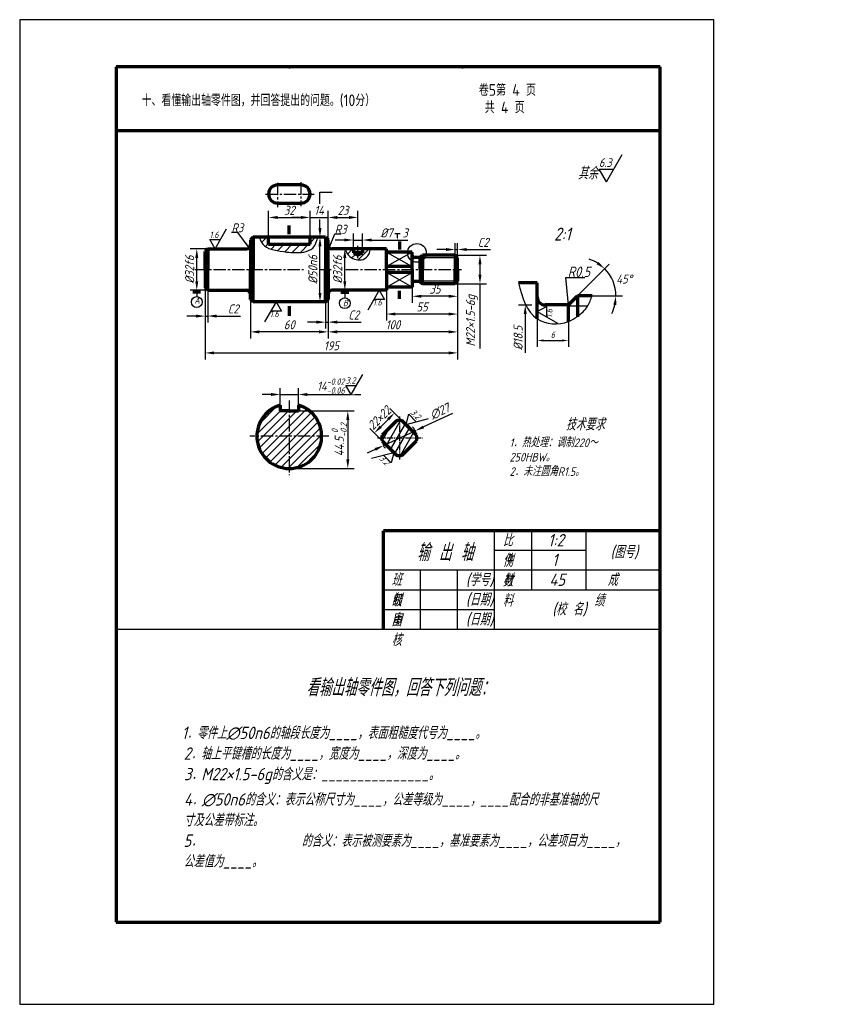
# Model space of a CAD drawing. Header units: millimetres. Extents: x 142 to 456, y 74 to 454.
import ezdxf

# ---------------------------------------------------------------- set-up
doc = ezdxf.new("R2010")
doc.units = ezdxf.units.MM
doc.header["$LTSCALE"] = 0.5
doc.linetypes.add('CENTER2', pattern=[28.575, 19.05, -3.175, 3.175, -3.175])
doc.layers.get('Defpoints').update_dxf_attribs({"lineweight": 25})
for name, color, linetype in [('剖面线层', 7, 'Continuous'), ('尺寸层', 221, 'Continuous'), ('符号层', 7, 'Continuous'), ('细实线', 7, 'Continuous'), ('细实线层', 7, 'Continuous')]:
    doc.layers.add(name, color=color, linetype=linetype)
for name, color, linetype, lineweight in [('图层8', 5, 'Continuous', 25), ('点画线层', 3, 'CENTER2', 25), ('粗实线层', 1, 'Continuous', 70)]:
    doc.layers.add(name, color=color, linetype=linetype, lineweight=lineweight)
doc.styles.add('工程字体', font='gbenor.shx', dxfattribs={"bigfont": 'gbcbig.shx'})
doc.styles.add('工程字体（斜）', font='gbeitc.shx', dxfattribs={"bigfont": 'gbcbig.shx'})
doc.styles.add('工程斜体', font='gbeitc.shx', dxfattribs={"bigfont": 'gbcbig.shx'})
doc.styles.add('样式 1', font='gbeitc.shx', dxfattribs={"height": 3.5})
doc.dimstyles.new('gb35比2', dxfattribs={"dimtxt": 3.5, "dimasz": 3.5, "dimexe": 2.5, "dimexo": 0, "dimgap": 1, "dimtad": 1, "dimlfac": 2, "dimdsep": 46, "dimtxsty": '工程字体（斜）', "dimcen": 0, "dimadec": 0, "dimazin": 0, "dimtfac": 1, "dimtmove": 0, "dimatfit": 3, "dimfxl": 0, "dimarcsym": 0})
doc.dimstyles.new('公差', dxfattribs={"dimtxt": 3.5, "dimasz": 3.5, "dimexe": 2.5, "dimexo": 0, "dimgap": 1, "dimtad": 1, "dimlfac": 2, "dimdsep": 46, "dimtxsty": '工程字体（斜）', "dimcen": 0, "dimadec": 0, "dimazin": 0, "dimtol": 1, "dimtp": 0.034, "dimtm": 0.023, "dimtfac": 0.7, "dimtmove": 0, "dimatfit": 3, "dimfxl": 0, "dimtolj": 1, "dimarcsym": 0})
doc.dimstyles.new('小箭头', dxfattribs={"dimtxt": 3.5, "dimasz": 2, "dimexe": 2.5, "dimexo": 0, "dimgap": 1, "dimtad": 1, "dimdsep": 46, "dimtxsty": '工程字体（斜）', "dimcen": 0, "dimadec": 0, "dimazin": 0, "dimtfac": 1, "dimtmove": 0, "dimatfit": 3, "dimfxl": 0, "dimarcsym": 0})
doc.dimstyles.new('线性直径比2', dxfattribs={"dimtxt": 3.5, "dimasz": 3.5, "dimexe": 2.5, "dimexo": 0, "dimgap": 1, "dimtad": 1, "dimlfac": 2, "dimtxsty": '工程斜体', "dimcen": 0, "dimadec": 0, "dimazin": 0, "dimtfac": 1, "dimtmove": 0, "dimatfit": 3, "dimfxl": 0, "dimarcsym": 0})
pattern_1 = [(45, (97.0275, 371.1248), (-1.571545, 1.571545), [])]

# ---------------------------------------------------------------- blocks, each defined once
blk = doc.blocks.new('粗糙度符号1')
at = {"layer": '细实线层', "ltscale": 0.5}
for p, q in [((0, 0), (6.38, 11.05)), ((0, 0), (-2.92, 5.05)), ((-2.92, 5.05), (2.92, 5.05))]:
    blk.add_line(p, q, dxfattribs=at)
at = {"layer": '细实线层', "ltscale": 0.5, "style": '工程字体（斜）'}
blk.add_attdef('CCD', (-3, 6), '', height=3.5, dxfattribs=at)
blk = doc.blocks.new('*D85')
at = {"layer": 'Defpoints', "color": 0, "ltscale": 0.5}
for p in [(210.46, 365.66), (214.67, 365.66), (214.67, 349.66)]:
    blk.add_point(p, dxfattribs=at)
at = {"layer": '尺寸层', "color": 0, "lineweight": -2, "ltscale": 0.5}
for p, q in [((214.67, 365.66), (207.96, 365.66)), ((210.46, 353.16), (210.46, 362.16)), ((214.67, 349.66), (207.96, 349.66))]:
    blk.add_line(p, q, dxfattribs=at)
at = {"layer": '尺寸层', "color": 0, "ltscale": 0.5}
for points in [[(209.87, 362.16), (211.04, 362.16), (210.46, 365.66)], [(209.87, 353.16), (211.04, 353.16), (210.46, 349.66)]]:
    blk.add_solid(points, dxfattribs=at)
at = {"layer": '尺寸层', "color": 0, "ltscale": 0.5, "insert": (207.71, 357.66), "char_height": 3.5, "attachment_point": 5, "rotation": 90, "style": '工程斜体'}
blk.add_mtext('%%C32f6', dxfattribs=at)
blk = doc.blocks.new('*D86')
at = {"layer": 'Defpoints', "color": 0, "ltscale": 0.5}
for p in [(258.02, 370.16), (260.17, 370.16), (260.17, 345.16)]:
    blk.add_point(p, dxfattribs=at)
at = {"layer": '尺寸层', "color": 0, "lineweight": -2, "ltscale": 0.5}
for p, q in [((260.17, 370.16), (255.52, 370.16)), ((258.02, 348.66), (258.02, 366.66)), ((260.17, 345.16), (255.52, 345.16))]:
    blk.add_line(p, q, dxfattribs=at)
at = {"layer": '尺寸层', "color": 0, "ltscale": 0.5}
for points in [[(257.44, 366.66), (258.61, 366.66), (258.02, 370.16)], [(257.44, 348.66), (258.61, 348.66), (258.02, 345.16)]]:
    blk.add_solid(points, dxfattribs=at)
at = {"layer": '尺寸层', "color": 0, "ltscale": 0.5, "insert": (255.27, 357.66), "char_height": 3.5, "attachment_point": 5, "rotation": 90, "style": '工程斜体'}
blk.add_mtext('%%C50n6', dxfattribs=at)
blk = doc.blocks.new('*D87')
at = {"layer": 'Defpoints', "color": 0, "ltscale": 0.5}
for p in [(262.67, 365.66), (267.6, 365.66), (262.67, 349.66)]:
    blk.add_point(p, dxfattribs=at)
at = {"layer": '尺寸层', "color": 0, "lineweight": -2, "ltscale": 0.5}
for p, q in [((262.67, 365.66), (270.1, 365.66)), ((267.6, 353.16), (267.6, 362.16)), ((262.67, 349.66), (270.1, 349.66))]:
    blk.add_line(p, q, dxfattribs=at)
at = {"layer": '尺寸层', "color": 0, "ltscale": 0.5}
for points in [[(267.02, 362.16), (268.19, 362.16), (267.6, 365.66)], [(267.02, 353.16), (268.19, 353.16), (267.6, 349.66)]]:
    blk.add_solid(points, dxfattribs=at)
at = {"layer": '尺寸层', "color": 0, "ltscale": 0.5, "insert": (264.85, 357.66), "char_height": 3.5, "attachment_point": 5, "rotation": 90, "style": '工程斜体'}
blk.add_mtext('%%C32f6', dxfattribs=at)
blk = doc.blocks.new('*D88')
at = {"layer": 'Defpoints', "color": 0, "ltscale": 0.5}
for p in [(310.17, 363.16), (319.78, 363.16), (310.17, 352.16)]:
    blk.add_point(p, dxfattribs=at)
at = {"layer": '尺寸层', "color": 0, "lineweight": -2, "ltscale": 0.5}
for p, q in [((310.17, 363.16), (322.28, 363.16)), ((319.78, 359.66), (319.78, 355.66)), ((310.17, 352.16), (322.28, 352.16)), ((319.78, 352.16), (319.78, 327.19))]:
    blk.add_line(p, q, dxfattribs=at)
at = {"layer": '尺寸层', "color": 0, "ltscale": 0.5}
for points in [[(319.2, 359.66), (320.37, 359.66), (319.78, 363.16)], [(319.2, 355.66), (320.37, 355.66), (319.78, 352.16)]]:
    blk.add_solid(points, dxfattribs=at)
at = {"layer": '尺寸层', "color": 0, "ltscale": 0.5, "insert": (316.67, 337.92), "char_height": 3.5, "attachment_point": 5, "rotation": 90, "style": '工程斜体'}
blk.add_mtext('M22×1.5-6g', dxfattribs=at)
blk = doc.blocks.new('*D89')
at = {"layer": 'Defpoints', "color": 0, "ltscale": 0.5}
for p in [(311.17, 365.38), (310.17, 363.16), (311.17, 362.16)]:
    blk.add_point(p, dxfattribs=at)
at = {"layer": '尺寸层', "color": 0, "lineweight": -2, "ltscale": 0.5}
for p, q in [((306.67, 365.38), (303.17, 365.38)), ((310.17, 363.16), (310.17, 367.88)), ((310.17, 365.38), (311.17, 365.38)), ((311.17, 362.16), (311.17, 367.88)), ((314.67, 365.38), (323.89, 365.38))]:
    blk.add_line(p, q, dxfattribs=at)
at = {"layer": '尺寸层', "color": 0, "ltscale": 0.5}
for points in [[(306.67, 365.97), (306.67, 364.8), (310.17, 365.38)], [(314.67, 365.97), (314.67, 364.8), (311.17, 365.38)]]:
    blk.add_solid(points, dxfattribs=at)
at = {"layer": '尺寸层', "color": 0, "ltscale": 0.5, "insert": (321.03, 368.13), "char_height": 3.5, "attachment_point": 5, "style": '工程字体（斜）'}
blk.add_mtext('C2', dxfattribs=at)
blk = doc.blocks.new('*D90')
at = {"layer": 'Defpoints', "color": 0, "ltscale": 0.5}
for p in [(293.67, 353.16), (311.17, 353.16), (293.67, 347.34)]:
    blk.add_point(p, dxfattribs=at)
at = {"layer": '尺寸层', "color": 0, "lineweight": -2, "ltscale": 0.5}
for p, q in [((293.67, 353.16), (293.67, 344.84)), ((311.17, 353.16), (311.17, 344.84)), ((307.67, 347.34), (297.17, 347.34))]:
    blk.add_line(p, q, dxfattribs=at)
at = {"layer": '尺寸层', "color": 0, "ltscale": 0.5}
for points in [[(297.17, 347.93), (297.17, 346.76), (293.67, 347.34)], [(307.67, 347.93), (307.67, 346.76), (311.17, 347.34)]]:
    blk.add_solid(points, dxfattribs=at)
at = {"layer": '尺寸层', "color": 0, "ltscale": 0.5, "insert": (302.42, 350.09), "char_height": 3.5, "attachment_point": 5, "style": '工程字体（斜）'}
blk.add_mtext('35', dxfattribs=at)
blk = doc.blocks.new('*D91')
at = {"layer": 'Defpoints', "color": 0, "ltscale": 0.5}
for p in [(283.67, 349.66), (311.17, 353.16), (283.67, 340.48)]:
    blk.add_point(p, dxfattribs=at)
at = {"layer": '尺寸层', "color": 0, "lineweight": -2, "ltscale": 0.5}
for p, q in [((283.67, 349.66), (283.67, 337.98)), ((311.17, 353.16), (311.17, 337.98)), ((307.67, 340.48), (287.17, 340.48))]:
    blk.add_line(p, q, dxfattribs=at)
at = {"layer": '尺寸层', "color": 0, "ltscale": 0.5}
for points in [[(287.17, 341.06), (287.17, 339.89), (283.67, 340.48)], [(307.67, 341.06), (307.67, 339.89), (311.17, 340.48)]]:
    blk.add_solid(points, dxfattribs=at)
at = {"layer": '尺寸层', "color": 0, "ltscale": 0.5, "insert": (297.42, 343.23), "char_height": 3.5, "attachment_point": 5, "style": '工程字体（斜）'}
blk.add_mtext('55', dxfattribs=at)
blk = doc.blocks.new('*D92')
at = {"layer": 'Defpoints', "color": 0, "ltscale": 0.5}
for p in [(311.17, 353.16), (261.17, 346.16), (261.17, 333.6)]:
    blk.add_point(p, dxfattribs=at)
at = {"layer": '尺寸层', "color": 0, "lineweight": -2, "ltscale": 0.5}
for p, q in [((311.17, 353.16), (311.17, 331.1)), ((261.17, 346.16), (261.17, 331.1)), ((307.67, 333.6), (264.67, 333.6))]:
    blk.add_line(p, q, dxfattribs=at)
at = {"layer": '尺寸层', "color": 0, "ltscale": 0.5}
for points in [[(264.67, 334.18), (264.67, 333.01), (261.17, 333.6)], [(307.67, 334.18), (307.67, 333.01), (311.17, 333.6)]]:
    blk.add_solid(points, dxfattribs=at)
at = {"layer": '尺寸层', "color": 0, "ltscale": 0.5, "insert": (286.17, 336.35), "char_height": 3.5, "attachment_point": 5, "style": '工程字体（斜）'}
blk.add_mtext('100', dxfattribs=at)
blk = doc.blocks.new('*D93')
at = {"layer": 'Defpoints', "color": 0, "ltscale": 0.5}
for p in [(231.17, 346.16), (261.17, 346.16), (231.17, 333.6)]:
    blk.add_point(p, dxfattribs=at)
at = {"layer": '尺寸层', "color": 0, "lineweight": -2, "ltscale": 0.5}
for p, q in [((231.17, 346.16), (231.17, 331.1)), ((261.17, 346.16), (261.17, 331.1)), ((257.67, 333.6), (234.67, 333.6))]:
    blk.add_line(p, q, dxfattribs=at)
at = {"layer": '尺寸层', "color": 0, "ltscale": 0.5}
for points in [[(234.67, 334.18), (234.67, 333.01), (231.17, 333.6)], [(257.67, 334.18), (257.67, 333.01), (261.17, 333.6)]]:
    blk.add_solid(points, dxfattribs=at)
at = {"layer": '尺寸层', "color": 0, "ltscale": 0.5, "insert": (246.17, 336.35), "char_height": 3.5, "attachment_point": 5, "style": '工程字体（斜）'}
blk.add_mtext('60', dxfattribs=at)
blk = doc.blocks.new('*D94')
at = {"layer": 'Defpoints', "color": 0, "ltscale": 0.5}
for p in [(213.67, 350.66), (311.17, 353.16), (311.17, 325.48)]:
    blk.add_point(p, dxfattribs=at)
at = {"layer": '尺寸层', "color": 0, "lineweight": -2, "ltscale": 0.5}
for p, q in [((213.67, 350.66), (213.67, 322.98)), ((311.17, 353.16), (311.17, 322.98)), ((217.17, 325.48), (307.67, 325.48))]:
    blk.add_line(p, q, dxfattribs=at)
at = {"layer": '尺寸层', "color": 0, "ltscale": 0.5}
for points in [[(217.17, 326.06), (217.17, 324.89), (213.67, 325.48)], [(307.67, 326.06), (307.67, 324.89), (311.17, 325.48)]]:
    blk.add_solid(points, dxfattribs=at)
at = {"layer": '尺寸层', "color": 0, "ltscale": 0.5, "insert": (262.42, 328.23), "char_height": 3.5, "attachment_point": 5, "style": '工程字体（斜）'}
blk.add_mtext('195', dxfattribs=at)
blk = doc.blocks.new('*D81')
at = {"layer": 'Defpoints', "color": 0, "ltscale": 0.5}
for p in [(213.67, 350.66), (214.67, 349.66), (214.67, 339.7)]:
    blk.add_point(p, dxfattribs=at)
at = {"layer": '尺寸层', "color": 0, "lineweight": -2, "ltscale": 0.5}
for p, q in [((213.67, 350.66), (213.67, 337.2)), ((214.67, 349.66), (214.67, 337.2)), ((210.17, 339.7), (206.67, 339.7)), ((213.67, 339.7), (214.67, 339.7)), ((218.17, 339.7), (227.39, 339.7))]:
    blk.add_line(p, q, dxfattribs=at)
at = {"layer": '尺寸层', "color": 0, "ltscale": 0.5}
for points in [[(210.17, 340.28), (210.17, 339.11), (213.67, 339.7)], [(218.17, 340.28), (218.17, 339.11), (214.67, 339.7)]]:
    blk.add_solid(points, dxfattribs=at)
at = {"layer": '尺寸层', "color": 0, "ltscale": 0.5, "insert": (224.53, 342.45), "char_height": 3.5, "attachment_point": 5, "style": '工程字体（斜）'}
blk.add_mtext('C2', dxfattribs=at)
blk = doc.blocks.new('*D95')
at = {"layer": 'Defpoints', "color": 0, "ltscale": 0.5}
for p in [(254.17, 377.76), (238.17, 370.16), (254.17, 370.16)]:
    blk.add_point(p, dxfattribs=at)
at = {"layer": '尺寸层', "color": 0, "lineweight": -2, "ltscale": 0.5}
for p, q in [((238.17, 370.16), (238.17, 380.26)), ((254.17, 370.16), (254.17, 380.26)), ((241.67, 377.76), (250.67, 377.76))]:
    blk.add_line(p, q, dxfattribs=at)
at = {"layer": '尺寸层', "color": 0, "ltscale": 0.5}
for points in [[(241.67, 378.34), (241.67, 377.18), (238.17, 377.76)], [(250.67, 378.34), (250.67, 377.18), (254.17, 377.76)]]:
    blk.add_solid(points, dxfattribs=at)
at = {"layer": '尺寸层', "color": 0, "ltscale": 0.5, "insert": (246.17, 380.51), "char_height": 3.5, "attachment_point": 5, "style": '工程字体（斜）'}
blk.add_mtext('32', dxfattribs=at)
blk = doc.blocks.new('*D96')
at = {"layer": 'Defpoints', "color": 0, "ltscale": 0.5}
for p in [(261.17, 377.76), (254.17, 370.16), (261.17, 369.16)]:
    blk.add_point(p, dxfattribs=at)
at = {"layer": '尺寸层', "color": 0, "lineweight": -2, "ltscale": 0.5}
for p, q in [((254.17, 370.16), (254.17, 380.26)), ((261.17, 369.16), (261.17, 380.26)), ((250.67, 377.76), (247.17, 377.76)), ((254.17, 377.76), (261.17, 377.76)), ((264.67, 377.76), (268.17, 377.76))]:
    blk.add_line(p, q, dxfattribs=at)
at = {"layer": '尺寸层', "color": 0, "ltscale": 0.5}
for points in [[(250.67, 378.34), (250.67, 377.18), (254.17, 377.76)], [(264.67, 378.34), (264.67, 377.18), (261.17, 377.76)]]:
    blk.add_solid(points, dxfattribs=at)
at = {"layer": '尺寸层', "color": 0, "ltscale": 0.5, "insert": (257.67, 380.51), "char_height": 3.5, "attachment_point": 5, "style": '工程字体（斜）'}
blk.add_mtext('14', dxfattribs=at)
blk = doc.blocks.new('*D97')
at = {"layer": 'Defpoints', "color": 0, "ltscale": 0.5}
for p in [(272.67, 377.76), (272.67, 374.12), (261.17, 369.16)]:
    blk.add_point(p, dxfattribs=at)
at = {"layer": '尺寸层', "color": 0, "lineweight": -2, "ltscale": 0.5}
for p, q in [((261.17, 369.16), (261.17, 380.26)), ((272.67, 374.12), (272.67, 380.26)), ((264.67, 377.76), (269.17, 377.76))]:
    blk.add_line(p, q, dxfattribs=at)
at = {"layer": '尺寸层', "color": 0, "ltscale": 0.5}
for points in [[(264.67, 378.34), (264.67, 377.18), (261.17, 377.76)], [(269.17, 378.34), (269.17, 377.18), (272.67, 377.76)]]:
    blk.add_solid(points, dxfattribs=at)
at = {"layer": '尺寸层', "color": 0, "ltscale": 0.5, "insert": (266.92, 380.51), "char_height": 3.5, "attachment_point": 5, "style": '工程字体（斜）'}
blk.add_mtext('23', dxfattribs=at)
blk = doc.blocks.new('*D98')
at = {"layer": 'Defpoints', "color": 0, "ltscale": 0.5}
for p in [(274.42, 369.05), (270.92, 365.66), (274.42, 365.66)]:
    blk.add_point(p, dxfattribs=at)
at = {"layer": '尺寸层', "color": 0, "lineweight": -2, "ltscale": 0.5}
for p, q in [((267.42, 369.05), (263.92, 369.05)), ((270.92, 365.66), (270.92, 371.55)), ((270.92, 369.05), (274.42, 369.05)), ((274.42, 365.66), (274.42, 371.55)), ((277.92, 369.05), (291.88, 369.05))]:
    blk.add_line(p, q, dxfattribs=at)
at = {"layer": '尺寸层', "color": 0, "ltscale": 0.5}
for points in [[(267.42, 369.63), (267.42, 368.47), (270.92, 369.05)], [(277.92, 369.63), (277.92, 368.47), (274.42, 369.05)]]:
    blk.add_solid(points, dxfattribs=at)
at = {"layer": '尺寸层', "color": 0, "ltscale": 0.5, "insert": (286.65, 371.8), "char_height": 3.5, "attachment_point": 5, "style": '工程字体（斜）'}
blk.add_mtext('%%C7  3', dxfattribs=at)
blk = doc.blocks.new('粗糙度符号2')
at = {"layer": '细实线层', "ltscale": 0.5}
for p, q in [((0, 0), (-6.38, -11.05)), ((0, 0), (2.92, -5.05)), ((2.92, -5.05), (-2.92, -5.05))]:
    blk.add_line(p, q, dxfattribs=at)
at = {"layer": '细实线层', "ltscale": 0.5, "style": '工程字体（斜）'}
blk.add_attdef('CCD', (-3.52, -8.38), '', height=3.5, dxfattribs=at)
blk = doc.blocks.new('*D99')
at = {"layer": 'Defpoints', "color": 0, "ltscale": 0.5}
for p in [(286.79, 302.32), (289.79, 299.31), (282.02, 291.53)]:
    blk.add_point(p, dxfattribs=at)
at = {"layer": '尺寸层', "color": 0, "lineweight": -2, "ltscale": 0.5}
for p, q in [((289.79, 299.31), (285.02, 304.08)), ((281.49, 297.01), (284.31, 299.84)), ((282.02, 291.53), (277.24, 296.3))]:
    blk.add_line(p, q, dxfattribs=at)
at = {"layer": '尺寸层', "color": 0, "ltscale": 0.5}
for points in [[(283.9, 300.25), (284.73, 299.43), (286.79, 302.32)], [(281.07, 297.42), (281.9, 296.6), (279.01, 294.54)]]:
    blk.add_solid(points, dxfattribs=at)
at = {"layer": '尺寸层', "color": 0, "ltscale": 0.5, "insert": (280.95, 300.37), "char_height": 3.5, "attachment_point": 5, "rotation": 45, "style": '工程字体（斜）'}
blk.add_mtext('22×22', dxfattribs=at)
blk = doc.blocks.new('*D82')
at = {"layer": 'Defpoints', "color": 0, "ltscale": 0.5}
for p in [(294.79, 295.41), (282.55, 289.72)]:
    blk.add_point(p, dxfattribs=at)
at = {"layer": '尺寸层', "color": 0, "lineweight": -2, "ltscale": 0.5}
for p, q in [((309.19, 302.11), (297.97, 296.89)), ((282.55, 289.72), (294.79, 295.41)), ((279.38, 288.24), (276.21, 286.76))]:
    blk.add_line(p, q, dxfattribs=at)
at = {"layer": '尺寸层', "color": 0, "ltscale": 0.5}
for points in [[(297.72, 297.41), (298.21, 296.36), (294.79, 295.41)], [(279.13, 288.77), (279.62, 287.71), (282.55, 289.72)]]:
    blk.add_solid(points, dxfattribs=at)
at = {"layer": '尺寸层', "color": 0, "ltscale": 0.5, "insert": (304.28, 302.86), "char_height": 3.5, "attachment_point": 5, "rotation": 24.9441, "style": '工程字体（斜）'}
blk.add_mtext('∅27', dxfattribs=at)
blk = doc.blocks.new('*D100')
at = {"layer": 'Defpoints', "color": 0, "ltscale": 0.5}
for p in [(246.17, 303.11), (246.17, 280.86), (268.77, 280.86)]:
    blk.add_point(p, dxfattribs=at)
at = {"layer": '尺寸层', "color": 0, "lineweight": -2, "ltscale": 0.5}
for p, q in [((246.17, 303.11), (271.27, 303.11)), ((268.77, 299.61), (268.77, 284.36)), ((246.17, 280.86), (271.27, 280.86))]:
    blk.add_line(p, q, dxfattribs=at)
at = {"layer": '尺寸层', "color": 0, "ltscale": 0.5}
for points in [[(268.18, 299.61), (269.35, 299.61), (268.77, 303.11)], [(268.18, 284.36), (269.35, 284.36), (268.77, 280.86)]]:
    blk.add_solid(points, dxfattribs=at)
at = {"layer": '尺寸层', "color": 0, "ltscale": 0.5, "insert": (265.47, 291.99), "char_height": 3.5, "attachment_point": 5, "rotation": 90, "style": '工程字体（斜）'}
blk.add_mtext('\\A1;44.5{\\H2.450000;\\S 0^ -0.2;}', dxfattribs=at)
blk = doc.blocks.new('*D101')
at = {"layer": 'Defpoints', "color": 0, "ltscale": 0.5}
for p in [(249.67, 309.43), (242.67, 305.36), (249.67, 305.36)]:
    blk.add_point(p, dxfattribs=at)
at = {"layer": '尺寸层', "color": 0, "lineweight": -2, "ltscale": 0.5}
for p, q in [((242.67, 305.36), (242.67, 311.93)), ((249.67, 305.36), (249.67, 311.93)), ((239.17, 309.43), (235.67, 309.43)), ((242.67, 309.43), (249.67, 309.43)), ((253.17, 309.43), (267.81, 309.43))]:
    blk.add_line(p, q, dxfattribs=at)
at = {"layer": '尺寸层', "color": 0, "ltscale": 0.5}
for points in [[(239.17, 310.02), (239.17, 308.85), (242.67, 309.43)], [(253.17, 310.02), (253.17, 308.85), (249.67, 309.43)]]:
    blk.add_solid(points, dxfattribs=at)
at = {"layer": '尺寸层', "color": 0, "ltscale": 0.5, "insert": (262.24, 312.68), "char_height": 3.5, "attachment_point": 5, "style": '工程字体（斜）'}
blk.add_mtext('\\A1;14{\\H2.450000;\\S-0.02^ -0.06;}', dxfattribs=at)
blk = doc.blocks.new('*D83')
at = {"layer": 'Defpoints', "color": 0, "ltscale": 0.5}
for p in [(334.66, 343.99), (334.66, 325.49), (337.26, 325.49)]:
    blk.add_point(p, dxfattribs=at)
at = {"layer": '尺寸层', "color": 0, "lineweight": -2, "ltscale": 0.5}
for p, q in [((334.66, 343.99), (339.76, 343.99)), ((337.26, 340.49), (337.26, 325.49))]:
    blk.add_line(p, q, dxfattribs=at)
at = {"layer": '尺寸层', "color": 0, "ltscale": 0.5}
blk.add_solid([(336.67, 340.49), (337.84, 340.49), (337.26, 343.99)], dxfattribs=at)
at = {"layer": '尺寸层', "color": 0, "ltscale": 0.5, "insert": (334.51, 331.24), "char_height": 3.5, "attachment_point": 5, "rotation": 90, "style": '工程字体（斜）'}
blk.add_mtext('%%C18.5', dxfattribs=at)
blk = doc.blocks.new('_None')
blk = doc.blocks.new('*D84')
at = {"layer": 'Defpoints', "color": 0, "ltscale": 0.5}
for p in [(261.17, 346.16), (260.17, 345.16), (261.17, 337.36)]:
    blk.add_point(p, dxfattribs=at)
at = {"layer": '尺寸层', "color": 0, "lineweight": -2, "ltscale": 0.5}
for p, q in [((261.17, 346.16), (261.17, 334.86)), ((260.17, 345.16), (260.17, 334.86)), ((256.67, 337.36), (253.17, 337.36)), ((260.17, 337.36), (261.17, 337.36)), ((264.67, 337.36), (273.89, 337.36))]:
    blk.add_line(p, q, dxfattribs=at)
at = {"layer": '尺寸层', "color": 0, "ltscale": 0.5}
for points in [[(256.67, 337.94), (256.67, 336.77), (260.17, 337.36)], [(264.67, 337.94), (264.67, 336.77), (261.17, 337.36)]]:
    blk.add_solid(points, dxfattribs=at)
at = {"layer": '尺寸层', "color": 0, "ltscale": 0.5, "insert": (271.03, 340.11), "char_height": 3.5, "attachment_point": 5, "style": '工程字体（斜）'}
blk.add_mtext('C2', dxfattribs=at)

msp = doc.modelspace()

# ---------------------------------------------------------------- hatches: boundary and pattern name
at = {"layer": '剖面线层', "ltscale": 0.25}
h = msp.add_hatch(dxfattribs=at)
h.set_pattern_fill('ANSI31', scale=0.7, style=0)
h.set_pattern_definition(pattern_1)
h.paths.add_polyline_path([(249.6723, 305.3612), (249.6723, 303.1112), (246.1723, 303.1112), (246.1723, 293.3612), (258.6723, 293.3612, 0.33333333)])
h.paths.add_polyline_path([(246.1723, 303.1112), (242.6723, 303.1112), (242.6723, 305.3612, 0.33333333), (233.6723, 293.3612), (246.1723, 293.3612)])
h.paths.add_polyline_path([(246.1723, 293.3612), (233.6723, 293.3612, 0.41421356), (246.1723, 280.8612)])
h.paths.add_polyline_path([(258.6723, 293.3612), (246.1723, 293.3612), (246.1723, 280.8612, 0.41421356)])
edge = h.paths.add_edge_path()
edge.add_line((246.1723, 367.4055), (238.1723, 367.4055))
edge.add_line((238.1723, 367.4055), (238.1723, 370.1555))
edge.add_line((238.1723, 370.1555), (234.6285, 370.1555))
edge.add_spline(control_points=[(234.6285, 370.1555), (235.0515, 368.8127), (236.1688, 366.4096), (240.6004, 365.0045), (243.8424, 364.5553), (245.8229, 364.3427), (246.1723, 364.3092)], knot_values=[4.16136384, 4.16136384, 4.16136384, 4.16136384, 12.1791835, 20.0897255, 30.03324347, 32.15737336, 32.15737336, 32.15737336, 32.15737336], degree=3, periodic=0)
edge.add_line((246.1723, 364.3092), (246.1723, 367.4055))
edge = h.paths.add_edge_path()
edge.add_spline(control_points=[(246.1723, 364.3092), (248.0066, 364.1335), (251.1204, 364.022), (255.259, 365.3858), (256.4962, 367.7871), (256.9781, 369.4858), (257.1927, 370.1555)], knot_values=[32.15737336, 32.15737336, 32.15737336, 32.15737336, 43.30776273, 50.85464081, 56.0768886, 59.67669941, 59.67669941, 59.67669941, 59.67669941], degree=3, periodic=0)
edge.add_line((257.1927, 370.1555), (254.1723, 370.1555))
edge.add_line((254.1723, 370.1555), (254.1723, 367.4055))
edge.add_line((254.1723, 367.4055), (246.1723, 367.4055))
edge.add_line((246.1723, 367.4055), (246.1723, 364.3092))
h = msp.add_hatch(dxfattribs=at)
h.set_pattern_fill('ANSI31', scale=0.7, angle=15, style=0)
h.set_pattern_definition([(60, (97.0275, 371.1248), (-1.924741, 1.11125), [])])
h.paths.add_polyline_path([(289.7944, 299.3092, 0.04177716), (288.6723, 299.4031), (288.6723, 292.6531), (295.4211, 292.6531, 0.04258635), (295.3084, 293.7952)])
h.paths.add_polyline_path([(295.3284, 291.531, 0.04177716), (295.4223, 292.6531), (288.6723, 292.6531), (288.6723, 285.9031, 0.04177716), (289.7944, 285.997)])
h.paths.add_polyline_path([(288.6723, 292.6531), (281.9235, 292.6531, 0.00331728), (281.9229, 292.5636, 0.03845484), (282.0162, 291.531), (287.5502, 285.997, 0.04177716), (288.6723, 285.9031)])
h.paths.add_polyline_path([(288.6723, 299.4031, 0.04177716), (287.5502, 299.3092), (282.0162, 293.7752, 0.04177716), (281.9223, 292.6531), (288.6723, 292.6531)])
at = {"layer": '点画线层', "ltscale": 0.25}
h = msp.add_hatch(dxfattribs=at)
h.set_pattern_fill('ANSI31', scale=0.7, style=0)
h.set_pattern_definition(pattern_1)
edge = h.paths.add_edge_path()
edge.add_spline(control_points=[(267.6047, 365.6555), (268.0794, 364.5101), (269.4749, 361.9196), (274.2607, 360.6835), (276.9578, 363.0812), (277.3998, 364.9733), (277.5382, 365.6555)], knot_values=[2.76520363, 2.76520363, 2.76520363, 2.76520363, 9.99978297, 20.33651358, 26.62158576, 30.23141107, 30.23141107, 30.23141107, 30.23141107], degree=3, periodic=0)
edge.add_line((277.5382, 365.6555), (274.4223, 365.6555))
edge.add_line((274.4223, 365.6555), (274.4223, 364.1555))
edge.add_line((274.4223, 364.1555), (272.6723, 363.1451))
edge.add_line((272.6723, 363.1451), (270.9223, 364.1555))
edge.add_line((270.9223, 364.1555), (270.9223, 365.6555))
edge.add_line((270.9223, 365.6555), (267.6047, 365.6555))

# ---------------------------------------------------------------- linework, layer by layer
at = {"color": 7}
msp.add_lwpolyline([(142.0929, 454.0816), (142.0929, 74.0816), (410.0929, 74.0816), (410.0929, 454.0816)], close=True, dxfattribs=at)
at = {"layer": '剖面线层', "color": 7, "ltscale": 0.5}
for p, q in [((360.7454, 249.2326), (325.4526, 249.2326)), ((389.3818, 241.5963), (282.4981, 241.5963)), ((389.3818, 233.9599), (282.4981, 233.9599)), ((325.4526, 226.3235), (282.4981, 226.3235)), ((389.3818, 218.6872), (179.3818, 218.6872))]:
    msp.add_line(p, q, dxfattribs=at)
msp.add_spline([(334.661, 352.4918), (341.9263, 338.605), (353.9263, 337.5631), (357.4263, 339.5838), (361.3109, 343.4918), (363.0467, 347.4918)], degree=3, dxfattribs=at)
at = {"layer": '尺寸层', "color": 7, "ltscale": 0.5}
for p, q in [((286.9194, 371.5131), (288.9194, 371.5131)), ((357.4263, 347.4918), (369.6947, 359.7602)), ((363.0467, 347.4918), (374.7764, 347.4918)), ((341.9263, 338.605), (341.9263, 327.7695)), ((353.9263, 337.5631), (353.9263, 327.7695)), ((344.4263, 330.2695), (351.4263, 330.2695))]:
    msp.add_line(p, q, dxfattribs=at)
for points in [[(257.924, 382.9544), (257.924, 387.4722), (262.685, 387.4722)], [(258.0236, 373.6555), (258.0236, 376.9555)], [(287.9194, 369.8881), (287.9194, 371.5131)]]:
    msp.add_lwpolyline(points, dxfattribs=at)
for start, end in [(58.535392, 72.070784), (360, 45), (332.929216, 346.464608)]:
    msp.add_arc((357.4263, 347.4918), 14.8501, start, end, dxfattribs=at)
for points in [[(258.6069, 373.6555), (258.0236, 370.1555), (257.4402, 373.6555)], [(288.2053, 370.7281), (287.9194, 369.0131), (287.6336, 370.7281)], [(365.5387, 360.6166), (364.8167, 359.7002), (367.9269, 357.9924)], [(371.2847, 344.0849), (372.4433, 343.9474), (372.2764, 347.4918)], [(344.4263, 330.6862), (344.4263, 329.8529), (341.9263, 330.2695)], [(351.4263, 330.6862), (351.4263, 329.8529), (353.9263, 330.2695)]]:
    msp.add_solid(points, dxfattribs=at)
at = {"layer": '点画线层', "color": 7, "ltscale": 0.5}
for p, q in [((241.6723, 391.0873), (241.6723, 381.6787)), ((250.6723, 391.3814), (250.6723, 382.0903)), ((236.9596, 386.7973), (255.7379, 386.7973)), ((272.6723, 362.1034), (272.6723, 366.9222)), ((209.8006, 357.6555), (251.6705, 357.6555)), ((258.0992, 357.6555), (262.385, 357.6555)), ((268.0483, 357.6555), (312.705, 357.6555)), ((246.1723, 307.0862), (246.1723, 278.3277)), ((261.4348, 293.3612), (230.8791, 293.3612))]:
    msp.add_line(p, q, dxfattribs=at)
at = {"layer": '点画线层', "color": 7, "ltscale": 0.25}
for p, q in [((267.8088, 309.432), (273.7363, 309.432)), ((288.6723, 300.9747), (288.6723, 284.1524)), ((280.259, 292.6531), (297.574, 292.6531))]:
    msp.add_line(p, q, dxfattribs=at)
at = {"layer": '点画线层', "color": 7, "ltscale": 0.5}
for start, end in [(0.760262, 46.308716), (179.239738, 214.974605)]:
    msp.add_arc((288.6723, 292.5636), 6.7494, start, end, dxfattribs=at)
at = {"layer": '符号层', "lineweight": 70}
for p, q in [((208.9575, 349.0109), (211.9575, 349.0109)), ((266.1047, 348.963), (269.1047, 348.963))]:
    msp.add_line(p, q, dxfattribs=at)
at = {"layer": '符号层', "lineweight": 25}
for p, q in [((208.9575, 349.0109), (210.4575, 349.0109)), ((210.4575, 349.0109), (210.4575, 347.1959)), ((267.6047, 348.963), (267.6047, 346.7635))]:
    msp.add_line(p, q, dxfattribs=at)
for centre in [(210.4575, 345.0959), (267.6047, 344.6635)]:
    msp.add_circle(centre, 2.1, dxfattribs=at)
at = {"layer": '粗实线层', "color": 7, "ltscale": 0.5}
for p, q in [((179.3818, 435.9362), (179.3818, 105.7681)), ((379.8363, 435.9362), (179.3818, 435.9362)), ((389.3818, 435.9362), (379.8363, 435.9362)), ((389.3818, 105.7681), (389.3818, 435.9362)), ((389.3818, 411.2227), (179.3818, 411.2227)), ((250.6723, 390.2973), (241.6723, 390.2973)), ((241.6723, 383.2973), (250.6723, 383.2973)), ((232.1723, 370.1555), (231.1723, 369.1555)), ((231.1723, 369.1555), (231.1723, 357.6555)), ((260.1723, 370.1555), (232.1723, 370.1555)), ((232.1723, 370.1555), (232.1723, 357.6555)), ((238.1723, 367.4055), (238.1723, 370.1555)), ((254.1723, 367.4055), (254.1723, 370.1555)), ((260.1723, 370.1555), (261.1723, 369.1555)), ((260.1723, 370.1555), (260.1723, 357.6555)), ((261.1723, 357.6555), (261.1723, 369.1555)), ((214.6723, 365.6555), (213.6723, 364.6555)), ((214.6723, 365.6555), (229.6723, 365.6555)), ((214.6723, 365.6555), (214.6723, 357.6555)), ((238.1723, 367.4055), (254.1723, 367.4055)), ((283.6723, 365.6555), (262.6723, 365.6555)), ((270.9223, 365.6555), (270.9223, 364.1555)), ((274.4223, 365.6555), (274.4223, 364.1555)), ((283.6723, 357.6555), (283.6723, 365.6555)), ((213.6723, 357.6555), (213.6723, 364.6555)), ((270.9223, 364.1555), (272.6723, 363.1451)), ((274.4223, 364.1555), (270.9223, 364.1555)), ((274.4223, 364.1555), (272.6723, 363.1451)), ((293.6723, 364.4055), (283.6723, 364.4055)), ((293.6723, 357.6555), (293.6723, 364.4055)), ((296.5688, 362.2805), (294.4223, 362.2805)), ((296.6723, 357.6555), (296.6723, 362.3029)), ((296.7455, 362.3537), (297.5473, 363.1555)), ((310.1723, 363.1555), (297.5473, 363.1555)), ((297.5473, 363.1555), (297.5473, 357.6555)), ((311.1723, 362.1555), (310.1723, 363.1555)), ((310.1723, 363.1555), (310.1723, 357.6555)), ((311.1723, 357.6555), (311.1723, 362.1555)), ((213.6723, 357.6555), (213.6723, 350.6555)), ((214.6723, 349.6555), (214.6723, 357.6555)), ((231.1723, 346.1555), (231.1723, 357.6555)), ((232.1723, 345.1555), (232.1723, 357.6555)), ((260.1723, 345.1555), (260.1723, 357.6555)), ((261.1723, 357.6555), (261.1723, 346.1555)), ((293.6723, 358.7776), (283.6723, 358.7776)), ((283.6723, 357.6555), (283.6723, 349.6555)), ((293.6723, 357.6555), (293.6723, 350.9055)), ((296.6723, 357.6555), (296.6723, 353.008)), ((297.5473, 352.1555), (297.5473, 357.6555)), ((310.1723, 352.1555), (310.1723, 357.6555)), ((311.1723, 357.6555), (311.1723, 353.1555)), ((293.6723, 356.5334), (283.6723, 356.5334)), ((214.6723, 349.6555), (213.6723, 350.6555)), ((214.6723, 349.6555), (229.6723, 349.6555)), ((283.6723, 349.6555), (262.6723, 349.6555)), ((293.6723, 350.9055), (283.6723, 350.9055)), ((296.5688, 353.0305), (294.4223, 353.0305)), ((296.7455, 352.9573), (297.5473, 352.1555)), ((310.1723, 352.1555), (297.5473, 352.1555)), ((311.1723, 353.1555), (310.1723, 352.1555)), ((341.9263, 352.4918), (334.661, 352.4918)), ((341.9263, 338.605), (341.9263, 352.4918)), ((232.1723, 345.1555), (231.1723, 346.1555)), ((260.1723, 345.1555), (261.1723, 346.1555)), ((354.2192, 344.2847), (357.4263, 347.4918)), ((363.0467, 347.4918), (357.4263, 347.4918)), ((357.4263, 347.4918), (357.4263, 339.3841)), ((260.1723, 345.1555), (232.1723, 345.1555)), ((353.5121, 343.9918), (344.9263, 343.9918)), ((353.9263, 337.5631), (353.9263, 344.0816)), ((242.6723, 305.3612), (242.6723, 303.1112)), ((249.6723, 305.3612), (249.6723, 303.1112)), ((246.1723, 303.1112), (242.6723, 303.1112)), ((246.1723, 303.1112), (249.6723, 303.1112)), ((287.5502, 299.3092), (282.0162, 293.7752)), ((284.7832, 296.5422), (287.5502, 299.3092)), ((295.3284, 293.7752), (289.7944, 299.3092)), ((282.0162, 291.531), (287.5502, 285.997)), ((289.7944, 285.997), (295.3284, 291.531)), ((282.4981, 218.6872), (282.4981, 256.869)), ((389.3818, 256.869), (282.4981, 256.869)), ((179.3818, 105.7681), (379.8363, 105.7681)), ((379.8363, 105.7681), (389.3818, 105.7681))]:
    msp.add_line(p, q, dxfattribs=at)
at = {"layer": '粗实线层', "color": 7, "lineweight": 70, "ltscale": 0.25}
for p, q in [((246.1723, 371.3111), (246.1723, 374.6755)), ((246.1723, 343.5254), (246.1723, 339.7537))]:
    msp.add_line(p, q, dxfattribs=at)
at = {"layer": '粗实线层', "color": 7, "lineweight": 70, "ltscale": 0.5}
for p, q in [((288.6723, 368.4452), (288.6723, 365.4452)), ((288.6723, 346.3858), (288.6723, 349.3858))]:
    msp.add_line(p, q, dxfattribs=at)
at = {"layer": '粗实线层', "color": 7, "ltscale": 0.5}
for centre, radius, start, end in [((241.6723, 386.7973), 3.5, 90, 270), ((250.6723, 386.7973), 3.5, 270, 90), ((229.6723, 367.1555), 1.5, 270, 0), ((262.6723, 367.1555), 1.5, 180, 270), ((294.4223, 363.0305), 0.75, 180, 270), ((296.5688, 362.5305), 0.25, 270, 315), ((229.6723, 348.1555), 1.5, 0, 90), ((262.6723, 348.1555), 1.5, 90, 180), ((294.4223, 352.2805), 0.75, 90, 180), ((296.5688, 352.7805), 0.25, 45, 90), ((344.9263, 346.9918), 3, 180, 270), ((353.5121, 344.9918), 1, 270, 315), ((246.1723, 293.3612), 12.5, 106.260205, 73.739795), ((288.6723, 292.6531), 6.75, 80.430945, 99.569055), ((288.6723, 292.6531), 6.75, 170.430945, 189.569055), ((288.6723, 292.6531), 6.75, 350.430945, 9.569055), ((288.6723, 292.6531), 6.75, 260.430945, 279.569055)]:
    msp.add_arc(centre, radius, start, end, dxfattribs=at)
at = {"layer": '粗实线层', "color": 7}
for p in [(246.2, 435.9362), (313.0182, 435.9362)]:
    msp.add_point(p, dxfattribs=at)
at = {"layer": '细实线层', "color": 7, "ltscale": 0.5}
for p, q in [((293.6723, 364.4055), (283.6723, 358.7776)), ((283.6723, 364.4055), (293.6723, 358.7776)), ((311.1723, 362.1555), (296.6723, 362.1555)), ((293.6723, 350.9055), (283.6723, 356.5334)), ((283.6723, 350.9055), (293.6723, 356.5334)), ((311.1723, 353.1555), (296.6723, 353.1555)), ((361.3109, 343.4918), (353.9263, 343.4918)), ((325.4526, 218.6872), (325.4526, 256.869)), ((339.7708, 233.9599), (339.7708, 256.869)), ((360.7454, 233.9599), (360.7454, 256.869)), ((296.8163, 218.6872), (296.8163, 241.5963)), ((311.1344, 218.6872), (311.1344, 241.5963))]:
    msp.add_line(p, q, dxfattribs=at)
msp.add_circle((295.4567, 364.0783), 3.6155, dxfattribs=at)
for points, knots in [([(234.6285, 370.1555), (235.0515, 368.8127), (236.1688, 366.4096), (240.6004, 365.0045), (245.6519, 364.3045), (250.7529, 363.9009), (255.259, 365.3858), (256.4962, 367.7871), (256.9781, 369.4858), (257.1927, 370.1555)], [4.16136384, 4.16136384, 4.16136384, 4.16136384, 12.1791835, 20.0897255, 30.03324347, 43.30776273, 50.85464081, 56.0768886, 59.67669941, 59.67669941, 59.67669941, 59.67669941]), ([(267.6047, 365.6555), (268.0794, 364.5101), (269.4749, 361.9196), (274.2607, 360.6835), (276.9578, 363.0812), (277.3998, 364.9733), (277.5382, 365.6555)], [2.76520363, 2.76520363, 2.76520363, 2.76520363, 9.99978297, 20.33651358, 26.62158576, 30.23141107, 30.23141107, 30.23141107, 30.23141107])]:
    msp.add_open_spline(points, degree=3, knots=knots, dxfattribs=at)
at = {"layer": '细实线层', "color": 7}
for p in [(246.2, 435.9362), (313.0182, 435.9362)]:
    msp.add_point(p, dxfattribs=at)

# ---------------------------------------------------------------- block references
at = {"layer": '尺寸层', "color": 7, "ltscale": 0.5}
for name, p, xscale, yscale, zscale, values in [('粗糙度符号1', (368.5822, 391.5148), 0.9545454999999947, 0.9545454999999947, 0.9545455, {'CCD': '6.3'}), ('粗糙度符号1', (217.4945, 365.6555), 0.6999999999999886, 0.6999999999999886, 0.7, {'CCD': '1.6 '}), ('粗糙度符号2', (280.8993, 349.6555), 0.6999999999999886, 0.6999999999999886, 0.7, {'CCD': '1.6'}), ('粗糙度符号2', (241.1161, 345.1555), 0.6999999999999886, 0.6999999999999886, 0.7, {'CCD': '1.6'}), ('粗糙度符号1', (270.0436, 309.432), 0.6999999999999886, 0.6999999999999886, 0.7, {'CCD': '3.2'})]:
    msp.add_blockref(name, p, dxfattribs=dict(at, xscale=xscale, yscale=yscale, zscale=zscale)).add_auto_attribs(values)
at = {"layer": '尺寸层', "color": 7, "ltscale": 0.5, "zscale": 0.7}
for name, p, xscale, yscale, rotation, values in [('粗糙度符号2', (341.9263, 341.4049), 0.6999999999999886, 0.6999999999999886, 90, {'CCD': '1.6'}), ('粗糙度符号1', (291.2524, 297.8512), 0.7000000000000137, 0.6999999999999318, 314.9999999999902, {'CCD': '3.2'}), ('粗糙度符号2', (286.5678, 286.9794), 0.7000000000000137, 0.6999999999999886, 314.9999999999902, {'CCD': '3.2'})]:
    msp.add_blockref(name, p, dxfattribs=dict(at, xscale=xscale, yscale=yscale, rotation=rotation)).add_auto_attribs(values)

# ---------------------------------------------------------------- texts
at = {"layer": '图层8', "color": 7, "style": '工程字体'}
msp.add_text('十、看懂输出轴零件图，并回答提出的问题。(10分）', height=4.5, dxfattribs=at).set_placement((189.1662, 420.7297))
at = {"layer": '尺寸层', "color": 7, "attachment_point": 1, "style": '工程斜体'}
for s, insert, char_height, width in [('R3', (223.8486, 375.506), 3.5, 3.904688), ('R3', (263.6973, 374.9339), 3.5, 3.904688), ('2:1', (348.3942, 373.8347), 5, 10.086698), ('R0.5', (353.6793, 358.7953), 4, 7.809375)]:
    msp.add_mtext(s, dxfattribs=dict(at, insert=insert, char_height=char_height, width=width))
at = {"layer": '尺寸层', "color": 7, "ltscale": 0.5, "attachment_point": 5}
for s, insert, char_height, style in [('45°', (375.4472, 353.9818), 3.5, '样式 1'), ('6', (347.9263, 332.5195), 2.5, '工程字体（斜）')]:
    msp.add_mtext(s, dxfattribs=dict(at, insert=insert, char_height=char_height, style=style))
at = {"layer": '符号层', "lineweight": 25, "style": '工程字体（斜）'}
for tag, p in [('A', (209.5312, 344.4767)), ('B', (266.8916, 343.5119))]:
    msp.add_attdef(tag, p, 'A', height=2.45, dxfattribs=at)
at = {"layer": '细实线', "color": 7, "style": '工程字体'}
for s, p in [('卷5第 4 页', (319.358, 424.7002)), ('共 4 页', (321.622, 417.9798))]:
    msp.add_text(s, height=4.5, dxfattribs=at).set_placement(p)
at = {"layer": '细实线层', "color": 7, "style": '工程斜体'}
for s, height, p in [('  看输出轴零件图，回答下列问题：', 6.681819, (245.4094, 192.9967)), ('1．零件上∅50n6的轴段长度为____，表面粗糙度代号为____。', 4.772728, (204.6424, 176.4512)), ('2．轴上平键槽的长度为____，宽度为____，深度为____。', 4.772728, (205.4378, 168.4967)), ('3．M22×1.5-6g的含义是：_______________。', 4.772728, (205.5372, 160.5422)), ('4．∅50n6的含义：表示公称尺寸为____，公差等级为____，____配合的非基准轴的尺', 4.772728, (205.5372, 150.7591)), ('寸及公差带标注。', 4.77273, (205.3735, 142.8045)), ('5．               的含义：表示被测要素为____，基准要素为____，公差项目为____，', 4.772728, (205.3384, 134.85)), ('公差值为____。', 4.77273, (205.3735, 126.8954))]:
    msp.add_text(s, height=height, dxfattribs=at).set_placement(p)
at = {"layer": '细实线层', "color": 7, "attachment_point": 1, "style": '工程斜体'}
for s, insert, char_height, width in [('其余', (357.5958, 397.2382), 4.77273, 9.628213), ('            {\\H1.4x;技术要求}\\P1．热处理：调制220～250HBW。\\P2．未注圆角R1.5。', (331.1961, 300.2712), 3.340909, 43.070349), ('比例', (328.6018, 255.6026), 4.77273, 6.699277), ('1:2', (346.0543, 255.6026), 4.77273, 6.699277), ('输 出 轴', (295.4101, 251.8287), 6.68182, 32.859931), ('(图号)', (370.1128, 251.0435), 4.77273, 11.649337), ('件数', (328.6018, 247.9662), 4.77273, 6.699277), ('1', (347.6215, 247.9662), 4.7727, 6.699277), ('班级', (285.6472, 240.3299), 4.77273, 6.699277), ('(学号)', (314.2836, 240.3299), 4.77273, 10.762794), ('材料', (328.6018, 240.3299), 4.77273, 6.699277), ('45', (346.5767, 240.3299), 4.77273, 22.662798), ('  成   绩', (363.8946, 240.3299), 4.77273, 15.579917), ('制图', (285.6472, 232.6935), 4.77273, 6.699277), ('(日期)', (314.2836, 232.6935), 4.77273, 11.033694), ('(校 名)', (347.6454, 229.0139), 4.77273, 17.766673), ('审核', (285.6472, 225.0571), 4.77273, 6.699277), ('(日期)', (314.2836, 225.0571), 4.77273, 11.169027)]:
    msp.add_mtext(s, dxfattribs=dict(at, insert=insert, char_height=char_height, width=width))

# ---------------------------------------------------------------- dimensions: what is measured, and where the dimension line sits
at = {"layer": '尺寸层', "color": 7, "ltscale": 0.5}
for base, p1, p2, picture, middle in [((254.1723, 377.7585), (238.1723, 370.1555), (254.1723, 370.1555), '*D95', (246.1723, 380.5085)), ((311.1723, 325.4772), (213.6723, 350.6555), (311.1723, 353.1555), '*D94', (262.4223, 328.2272)), ((261.1723, 333.5953), (311.1723, 353.1555), (261.1723, 346.1555), '*D92', (286.1723, 336.3453)), ((283.6723, 340.4779), (311.1723, 353.1555), (283.6723, 349.6555), '*D91', (297.4223, 343.2279)), ((293.6723, 347.3433), (311.1723, 353.1555), (293.6723, 353.1555), '*D90', (302.4223, 350.0933))]:
    dim = msp.add_linear_dim(base=base, p1=p1, p2=p2, dimstyle='gb35比2', dxfattribs=at)
    dim.commit()
    dim.dimension.update_dxf_attribs({"geometry": picture, "text_midpoint": middle})
for base, p1, p2, dimstyle, override, picture, middle in [((261.1723, 377.7585), (254.1723, 370.1555), (261.1723, 369.1555), 'gb35比2', {"dimtmove": 1}, '*D96', (257.6723, 380.5085)), ((272.6723, 377.7585), (261.1723, 369.1555), (272.6723, 374.1171), 'gb35比2', {"dimtmove": 1}, '*D97', (266.9223, 380.5085)), ((231.1723, 333.5953), (261.1723, 346.1555), (231.1723, 346.1555), 'gb35比2', {"dimtmove": 1}, '*D93', (246.1723, 336.3453)), ((249.6723, 309.432), (242.6723, 305.3612), (249.6723, 305.3612), '公差', {"dimtp": -0.018, "dimtm": 0.061}, '*D101', (262.2405, 312.6779))]:
    dim = msp.add_linear_dim(base=base, p1=p1, p2=p2, dimstyle=dimstyle, override=override, dxfattribs=at)
    dim.commit()
    dim.dimension.update_dxf_attribs({"geometry": picture, "text_midpoint": middle})
for base, p1, p2, text, picture, middle in [((274.4223, 369.0505), (270.9223, 365.6555), (274.4223, 365.6555), '%%C7  3', '*D98', (286.6515, 369.0505)), ((311.1723, 365.3835), (310.1723, 363.1555), (311.1723, 362.1555), 'C2', '*D89', (321.0317, 365.3835)), ((261.1723, 337.3566), (260.1723, 345.1555), (261.1723, 346.1555), 'C2', '*D84', (271.0317, 337.3566))]:
    dim = msp.add_linear_dim(base=base, p1=p1, p2=p2, text=text, dimstyle='gb35比2', dxfattribs=at)
    dim.commit()
    dim.dimension.update_dxf_attribs({"geometry": picture, "text_midpoint": middle, "dimtype": 160})
for base, p1, p2, text, picture, middle in [((258.0236, 370.1555), (260.1723, 345.1555), (260.1723, 370.1555), '%%C50n6', '*D86', (255.2736, 357.6555)), ((210.4575, 365.6555), (214.6723, 349.6555), (214.6723, 365.6555), '%%C32f6', '*D85', (207.7075, 357.6555)), ((267.6047, 365.6555), (262.6723, 349.6555), (262.6723, 365.6555), '%%C32f6', '*D87', (264.8547, 357.6555))]:
    dim = msp.add_linear_dim(base=base, p1=p1, p2=p2, angle=90, text=text, dimstyle='线性直径比2', override={"dimpost": '%%c<>'}, dxfattribs=at)
    dim.commit()
    dim.dimension.update_dxf_attribs({"geometry": picture, "text_midpoint": middle})
for base, p1, p2, text, dimstyle, override, picture, middle in [((319.7838, 363.1555), (310.1723, 352.1555), (310.1723, 363.1555), 'M22×1.5-6g', '线性直径比2', {"dimpost": '%%c<>'}, '*D88', (319.7838, 337.9232)), ((337.2576, 325.4897), (334.661, 343.9897), (334.661, 325.4897), '%%C18.5', 'gb35比2', {"dimblk2": 'None', "dimsah": 1, "dimse2": 1}, '*D83', (337.2576, 331.2397))]:
    dim = msp.add_linear_dim(base=base, p1=p1, p2=p2, angle=90, text=text, dimstyle=dimstyle, override=override, dxfattribs=at)
    dim.commit()
    dim.dimension.update_dxf_attribs({"geometry": picture, "text_midpoint": middle, "dimtype": 160})
dim = msp.add_linear_dim(base=(214.6723, 339.6966), p1=(213.6723, 350.6555), p2=(214.6723, 349.6555), text='C2', dimstyle='gb35比2', dxfattribs=at)
dim.commit()
dim.dimension.update_dxf_attribs({"geometry": '*D81', "text_midpoint": (224.5317, 342.4466)})
dim = msp.add_linear_dim(base=(286.7886, 302.315), p1=(282.0162, 291.531), p2=(289.7944, 299.3092), angle=45, text='22×22', dimstyle='gb35比2', dxfattribs=at)
dim.commit()
dim.dimension.update_dxf_attribs({"geometry": '*D99', "text_midpoint": (282.8995, 298.4259), "dimtype": 161})
dim = msp.add_diameter_dim_2p(p1=(282.5525, 289.7171), p2=(294.7921, 295.41), dimstyle='gb35比2', dxfattribs=at)
dim.commit()
dim.dimension.update_dxf_attribs({"geometry": '*D82', "text_midpoint": (305.4437, 300.3643), "dimtype": 163})
dim = msp.add_linear_dim(base=(268.7678, 280.8612), p1=(246.1723, 303.1112), p2=(246.1723, 280.8612), angle=90, dimstyle='公差', override={"dimgap": 1, "dimtol": 1, "dimlim": 0, "dimtp": 0, "dimtm": 0.2}, dxfattribs=at)
dim.commit()
dim.dimension.update_dxf_attribs({"geometry": '*D100', "text_midpoint": (265.4709, 291.9862)})

# ---------------------------------------------------------------- leaders
for points in [[(230.733, 366.0948), (226.3486, 372.006), (223.8486, 372.006)], [(261.6117, 366.0948), (263.6973, 371.4339), (266.1973, 371.4339)], [(353.9263, 344.0816), (352.9903, 354.6469), (360.2855, 354.6479)]]:
    msp.add_leader(points, dimstyle='小箭头', override={"dimgap": 1, "dimtad": 0}, dxfattribs=at)

doc.saveas('drawing.dxf')
